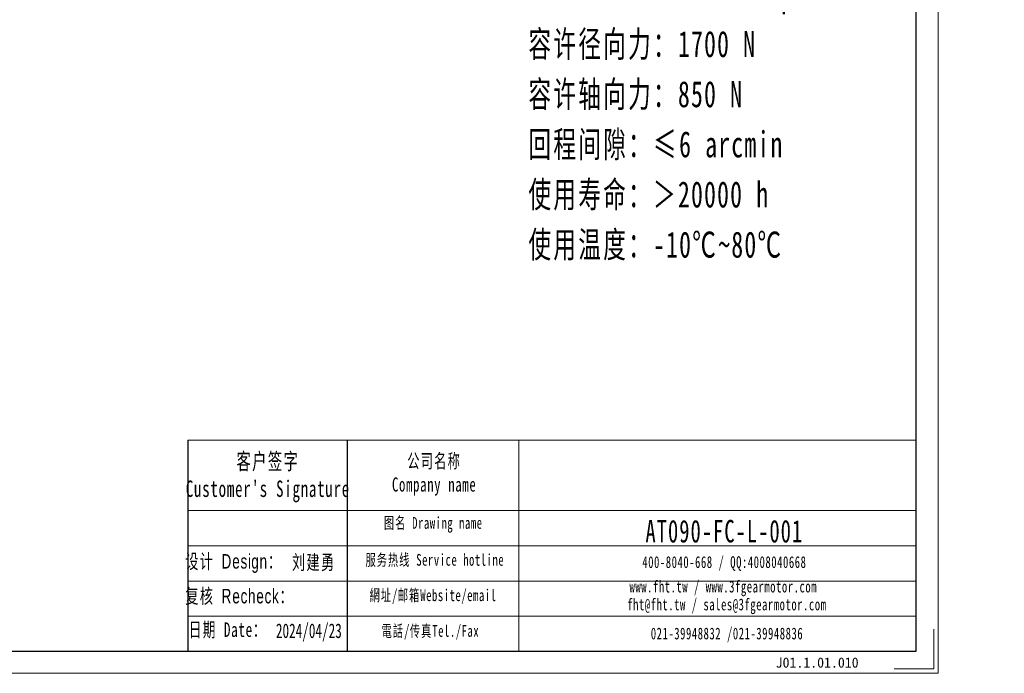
# Model space of a CAD drawing. Header units: millimetres. Extents: x -3 to 659, y 0 to 450.
# Tile 2 of 7: x 320 to 659, y 0 to 225. Entities that reach past the tile are written whole.
import ezdxf

# ---------------------------------------------------------------- set-up
doc = ezdxf.new("R2010")
doc.units = ezdxf.units.MM
doc.layers.add('6文字层', color=3, linetype='Continuous')
doc.layers.add('7标注层', color=4, linetype='Continuous')
for name, color, linetype, lineweight in [('SLD-0', 7, 'Continuous', 18), ('图框_外框线', 7, 'Continuous', 18), ('尺寸线层', 3, 'Continuous', 18)]:
    doc.layers.add(name, color=color, linetype=linetype, lineweight=lineweight)
doc.styles.add('标准', font='txt', dxfattribs={"width": 0.667})
doc.styles.add('样式 1', font='txt')

msp = doc.modelspace()

# ---------------------------------------------------------------- linework, layer by layer
msp.add_line((432.89154, 80.30492), (432.89154, 7.56347))
at = {"layer": '7标注层', "color": 0}
msp.add_line((378.01949, 80.30492), (378.01949, 7.57591), dxfattribs=at)
at = {"layer": '图框_外框线'}
for p, q in [((378.01949, 80.30492), (432.89154, 80.30492)), ((432.89154, 80.30492), (432.89154, 7.57591)), ((432.89154, 80.30492), (628.80056, 80.30492)), ((492.01249, 80.30492), (492.01249, 7.57591)), ((378.01949, 56.03519), (432.89154, 56.03519)), ((432.89154, 56.03519), (628.80056, 56.03519)), ((378.01949, 43.90033), (628.80056, 43.90033)), ((378.01949, 31.76547), (628.80056, 31.76547)), ((378.01949, 19.6306), (628.80056, 19.6306))]:
    msp.add_line(p, q, dxfattribs=at)
at = {"layer": '图框_外框线', "color": 3}
msp.add_lwpolyline([(0, 0), (636.37647, 0), (636.37647, 450.00907), (0, 450.00907)], close=True, dxfattribs=at)
at = {"layer": '图框_外框线', "color": 3, "lineweight": 25}
msp.add_lwpolyline([(37.87955, 7.57591), (628.80056, 7.57591), (628.80056, 442.43316), (37.87955, 442.43316)], close=True, dxfattribs=at)
at = {"layer": '图框_外框线', "color": 3}
msp.add_lwpolyline([(634.86129, 15.15182), (634.86129, 1.51518), (621.22465, 1.51518)], dxfattribs=at)

# ---------------------------------------------------------------- texts
at = {"layer": '6文字层', "insert": (580.44167, 5.4446), "char_height": 3.5, "width": 43.304423, "attachment_point": 1, "style": '样式 1'}
msp.add_mtext('J01.1.01.010', dxfattribs=at)
at = {"layer": 'SLD-0', "color": 1, "attachment_point": 2, "style": '标准'}
for s, insert, char_height, width in [("\\T1.1;客户签字\\PCustomer's Signature", (405.5501, 75.81493), 5.6629363, 70.4475117), ('\\T1.1;公司名称\\PCompany name', (462.82698, 75.51431), 4.8539454, 62.8434377), ('\\T1.1;图名 Drawing name', (462.49519, 53.7983), 4.0449545, 51.7296465), ('{\\H1.60200x;\\T1.10000;AT090-FC-L-001}', (562.76251, 52.82158), 4.8539454, 41.2119055), ('{\\fSimSun|b0|i0|c134|p2;\\T1.1;设计 \\fArial|b0|i0|c0|p34;Design\\fSimSun|b0|i0|c134|p2;：}', (393.80646, 41.03535), 5, 31.9717109), ('{\\fSimSun|b0|i0|c134|p2;\\T1.1;刘建勇}', (421.33251, 40.71392), 5, 31.9717109), ('\\T1.1;服务热线 Service hotline', (463.0688, 41.07903), 4.0449545, 57.6317957), ('\\T1.1;400-8040-668 / QQ:4008040668', (562.77846, 40.30613), 4.0449545, 117.7705061), ('\\T1.1;www.fht.tw / www.3fgearmotor.com ', (562.40549, 31.88103), 4.0449545, 117.9030831), ('{\\fSimSun|b0|i0|c134|p2;\\T1.1;复核 \\fArial|b0|i0|c0|p34;Recheck\\fSimSun|b0|i0|c134|p2;：}', (395.8181, 29.07623), 5, 59.2854836), ('\\T1.1;網址/邮箱Website/email', (462.43896, 28.89221), 4.0449545, 59.9892748), ('{\\T1.10000;fht@fht.tw / sales@3fgearmotor.com }', (563.63823, 25.72164), 4.0449545, 117.9030831), ('{\\T1.1;日期 Date：}', (391.74634, 17.52568), 5, 31.9717109), ('2024/04/23', (419.65806, 17.14346), 5, 31.9717109), ('\\T1.1;電話/传真Tel./Fax', (461.53271, 16.61038), 4.0449545, 60.71077), ('\\T1.1;021-39948832 /021-39948836 ', (563.68053, 15.72598), 4.0449545, 90.027923)]:
    msp.add_mtext(s, dxfattribs=dict(at, insert=insert, char_height=char_height, width=width))
at = {"layer": '尺寸线层', "insert": (495.28553, 307.45279), "char_height": 5.25, "width": 134.0693949, "attachment_point": 1, "line_spacing_factor": 1.15057, "style": '标准'}
msp.add_mtext('\\T1.1;{\\H1.71429x;性能参数：\\P减速比：1:1\\P额定输出力矩：78 N.m\\P最大加速力矩：1.5倍额定扭矩\\P额定输入转速：1500 rpm\\P容许径向力：1700 N\\P容许轴向力：850 N\\P回程间隙：≤6 arcmin\\P使用寿命：＞20000 h\\P使用温度：-10℃~80℃\\P}', dxfattribs=at)

doc.saveas('drawing.dxf')
